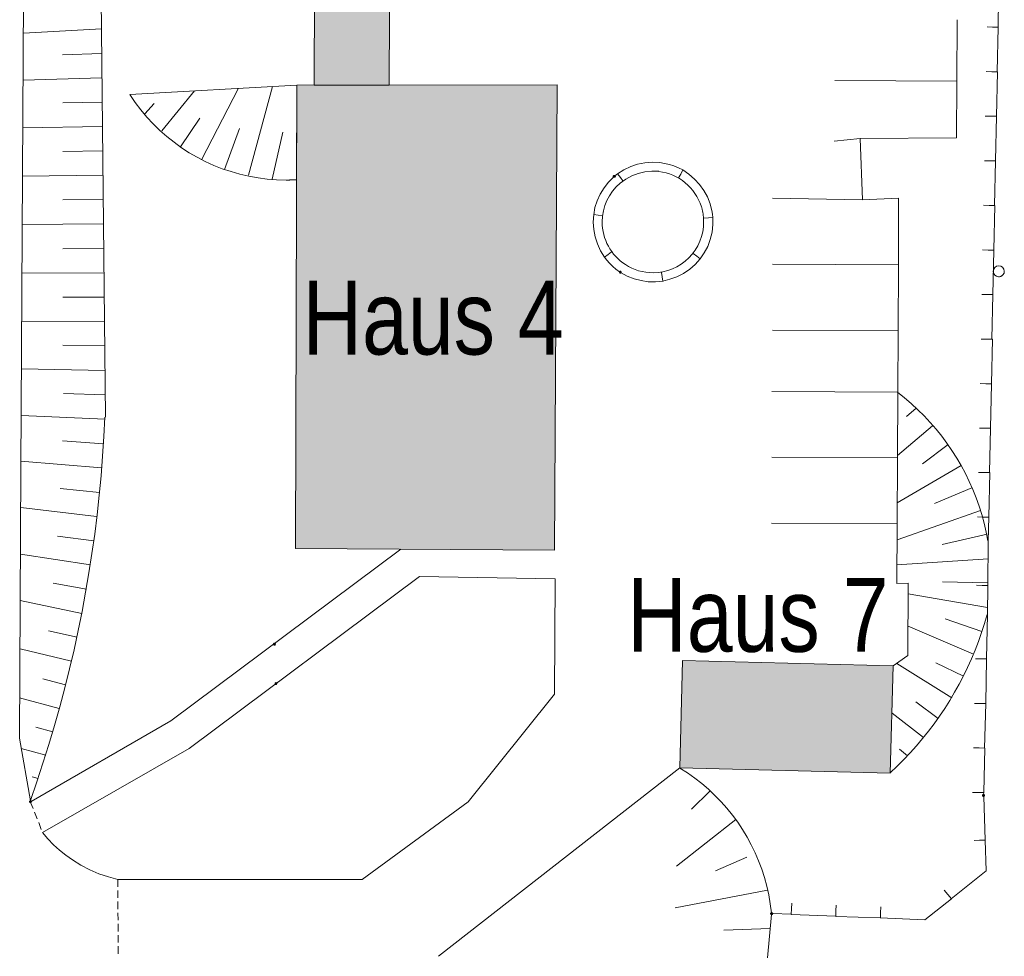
# Model space of a CAD drawing. Header units: metres. Extents: x -15 to 143, y -45 to 47.
# Tile 37 of 41: x 94.86 to 96.45, y 29.85 to 31.36. Entities that reach past the tile are written whole.
import ezdxf

# ---------------------------------------------------------------- set-up
doc = ezdxf.new("R2010")
doc.units = ezdxf.units.M
doc.header["$LTSCALE"] = 0.0125
doc.layers.add('X_YYY_STF_8', color=7, linetype='Continuous', lineweight=9)
doc.styles.add('ERSTELLTER_STIL_2', font='ARIALN.TTF')

# ---------------------------------------------------------------- blocks, each defined once
blk = doc.blocks.new('Ü_Plan_W')
at = {"layer": 'X_YYY_STF_8'}
h = blk.add_hatch(color=9, dxfattribs=at)
h.dxf.hatch_style = 1
h.paths.add_polyline_path([(6.6686, 4.3757), (6.6703, 4.7575), (6.5691, 4.7579), (6.5674, 4.3756)])
h = blk.add_hatch(color=9, dxfattribs=at)
h.dxf.hatch_style = 1
h.paths.add_polyline_path([(6.5441, 4.3756), (6.8951, 4.376), (6.8912, 3.7491), (6.5424, 3.7512)])
at = {"layer": 'X_YYY_STF_8', "linetype": 'Continuous', "lineweight": 0}
for points in [[(6.9734, 4.2524), (6.9725, 4.2516), (6.9713, 4.2516), (6.9704, 4.2524), (6.9713, 4.2537), (6.9725, 4.2537)], [(6.9814, 4.1237), (6.9806, 4.1224), (6.9793, 4.1224), (6.9789, 4.1237), (6.9793, 4.1245), (6.9806, 4.1245)], [(6.5153, 3.6225), (6.5145, 3.6212), (6.5132, 3.6212), (6.5128, 3.6225), (6.5132, 3.6237), (6.5145, 3.6237)], [(6.1868, 3.4104), (6.186, 3.4091), (6.1847, 3.4091), (6.1838, 3.4104), (6.1847, 3.4117), (6.186, 3.4117), (6.1868, 3.4104)], [(7.4708, 3.4188), (7.4704, 3.4176), (7.4691, 3.4176), (7.4682, 3.4188), (7.4691, 3.4201), (7.4704, 3.4201)], [(7.1855, 3.2597), (7.1846, 3.2584), (7.1833, 3.2584), (7.1825, 3.2597), (7.1833, 3.2605), (7.1846, 3.2605)]]:
    blk.add_hatch(color=256, dxfattribs=at).paths.add_polyline_path(points, flags=0)
at = {"layer": 'X_YYY_STF_8'}
h = blk.add_hatch(color=9, dxfattribs=at)
h.dxf.hatch_style = 1
h.paths.add_polyline_path([(7.0638, 3.6004), (7.3476, 3.5933), (7.3439, 3.4489), (7.0602, 3.4561)])
at = {"layer": 'X_YYY_STF_8', "linetype": 'Continuous', "lineweight": 9}
blk.add_hatch(color=256, dxfattribs=at).paths.add_polyline_path([(6.5174, 3.5696), (6.517, 3.5683), (6.5157, 3.5683), (6.5149, 3.5696), (6.5157, 3.5704), (6.517, 3.5704)], flags=0)
at = {"layer": 'X_YYY_STF_8', "linetype": 'Continuous', "lineweight": 0}
for p, q in [((6.1775, 4.76), (6.1724, 3.8595)), ((7.4903, 4.5136), (7.489, 4.4535)), ((6.2804, 4.5068), (6.2863, 3.9285)), ((7.4335, 4.3811), (7.434, 4.4636)), ((6.2812, 4.4514), (6.1758, 4.4454)), ((7.4818, 4.4535), (7.4742, 4.4539)), ((7.489, 4.4535), (7.4877, 4.3934)), ((7.489, 4.4535), (7.489, 4.4533)), ((6.2812, 4.4183), (6.2283, 4.4162)), ((7.4805, 4.3934), (7.4729, 4.3938)), ((7.4881, 4.3934), (7.4869, 4.3332)), ((7.4877, 4.3934), (7.4881, 4.3934)), ((6.2816, 4.3853), (6.1754, 4.3824)), ((7.2693, 4.3819), (7.4335, 4.3811)), ((7.4331, 4.3045), (7.4335, 4.3811)), ((6.3621, 4.3138), (6.4061, 4.368)), ((6.4158, 4.2748), (6.4654, 4.3714)), ((6.4789, 4.2541), (6.5115, 4.3739)), ((6.5437, 4.2477), (6.5441, 4.3756)), ((6.2821, 4.3527), (6.2287, 4.3515)), ((6.3392, 4.3371), (6.3519, 4.351)), ((6.3875, 4.2926), (6.4137, 4.3311)), ((7.4792, 4.3337), (7.4716, 4.3337)), ((7.4869, 4.3337), (7.4856, 4.2736)), ((7.4869, 4.3332), (7.4869, 4.3337)), ((6.2825, 4.3197), (6.175, 4.318)), ((6.4467, 4.2621), (6.4671, 4.3172)), ((6.5111, 4.249), (6.5255, 4.3121)), ((7.2684, 4.3002), (7.3031, 4.3036)), ((7.3031, 4.3036), (7.4331, 4.3045)), ((7.3065, 4.2211), (7.3031, 4.3036)), ((6.2825, 4.2871), (6.2287, 4.2863)), ((7.478, 4.2736), (7.4708, 4.2736)), ((7.4856, 4.2736), (7.4843, 4.2134)), ((7.4856, 4.2736), (7.4856, 4.2734)), ((6.9848, 4.2613), (6.9763, 4.2562)), ((6.9941, 4.2659), (6.9848, 4.2613)), ((7.0034, 4.2689), (6.9941, 4.2659)), ((7.0132, 4.271), (7.0034, 4.2689)), ((7.0229, 4.2719), (7.0132, 4.271)), ((7.0225, 4.2596), (7.0132, 4.2587)), ((7.0318, 4.2596), (7.0225, 4.2596)), ((7.0331, 4.2714), (7.0229, 4.2719)), ((7.0394, 4.2702), (7.0331, 4.2714)), ((7.0462, 4.2685), (7.0394, 4.2702)), ((7.0521, 4.2668), (7.0462, 4.2685)), ((7.0585, 4.2642), (7.0521, 4.2668)), ((7.0644, 4.2613), (7.0585, 4.2642)), ((7.0644, 4.2613), (7.0614, 4.2558)), ((7.0724, 4.2558), (7.0644, 4.2613)), ((7.0644, 4.2613), (7.0644, 4.2611)), ((7.0644, 4.2613), (7.0644, 4.2611)), ((6.2829, 4.2541), (6.1745, 4.2528)), ((6.9763, 4.2562), (6.9729, 4.2532)), ((6.9729, 4.2528), (6.9729, 4.2524)), ((6.9763, 4.2562), (6.9763, 4.256)), ((6.9763, 4.2562), (6.9801, 4.2511)), ((6.9763, 4.2562), (6.9763, 4.256)), ((6.9873, 4.249), (6.9797, 4.2435)), ((6.9801, 4.2511), (6.9835, 4.2465)), ((6.9954, 4.2532), (6.9873, 4.249)), ((7.0043, 4.2566), (6.9954, 4.2532)), ((7.0132, 4.2587), (7.0043, 4.2566)), ((7.0614, 4.2558), (7.0585, 4.2507)), ((7.08, 4.249), (7.0724, 4.2558)), ((7.0868, 4.2418), (7.08, 4.249)), ((6.9581, 4.2372), (6.953, 4.2287)), ((6.964, 4.2448), (6.9581, 4.2372)), ((7.0927, 4.2338), (7.0868, 4.2418)), ((7.0974, 4.2249), (7.0927, 4.2338)), ((6.2833, 4.2215), (6.2287, 4.2211)), ((6.9488, 4.2198), (6.9458, 4.2105)), ((6.953, 4.2287), (6.9488, 4.2198)), ((7.1012, 4.2156), (7.0974, 4.2249)), ((7.185, 4.2232), (7.3065, 4.2211)), ((7.3548, 4.2232), (7.3065, 4.2211)), ((6.9458, 4.2105), (6.9442, 4.2007)), ((7.1021, 4.2118), (7.1012, 4.2156)), ((7.1029, 4.2084), (7.1021, 4.2118)), ((7.1038, 4.2046), (7.1029, 4.2084)), ((7.4771, 4.2134), (7.4695, 4.2139)), ((7.4848, 4.2134), (7.4835, 4.1533)), ((7.4843, 4.2134), (7.4848, 4.2134)), ((6.9442, 4.2012), (6.9433, 4.191)), ((6.9442, 4.2007), (6.9442, 4.2012)), ((6.9442, 4.2012), (6.9501, 4.2003)), ((6.9442, 4.2007), (6.9442, 4.2012)), ((6.9501, 4.2003), (6.956, 4.1995)), ((7.0987, 4.1969), (7.0927, 4.1965)), ((7.1046, 4.1978), (7.0987, 4.1969)), ((7.1042, 4.2012), (7.1038, 4.2046)), ((7.1046, 4.1978), (7.1042, 4.2012)), ((7.1046, 4.1974), (7.1046, 4.1978)), ((7.1046, 4.1974), (7.1046, 4.1978)), ((7.1046, 4.1876), (7.1046, 4.1974)), ((6.2838, 4.1885), (6.1741, 4.1876)), ((6.9433, 4.191), (6.9442, 4.1809)), ((6.9442, 4.1809), (6.9463, 4.1711)), ((7.1038, 4.1775), (7.1046, 4.1876)), ((6.9463, 4.1711), (6.9492, 4.1618)), ((7.0978, 4.1584), (7.1012, 4.1677)), ((7.1012, 4.1677), (7.1038, 4.1775)), ((6.2838, 4.1555), (6.2291, 4.155)), ((6.9492, 4.1618), (6.9535, 4.1525)), ((7.0932, 4.1495), (7.0978, 4.1584)), ((7.4759, 4.1533), (7.4682, 4.1538)), ((7.4835, 4.1533), (7.4822, 4.0932)), ((7.4835, 4.1533), (7.4835, 4.1531)), ((6.9535, 4.1525), (6.9586, 4.144)), ((6.9586, 4.144), (6.9636, 4.1474)), ((6.9586, 4.144), (6.9586, 4.144)), ((6.9586, 4.144), (6.9586, 4.144)), ((6.9586, 4.144), (6.9619, 4.1398)), ((6.9619, 4.1398), (6.9657, 4.1356)), ((6.9636, 4.1474), (6.9683, 4.1512)), ((7.083, 4.1453), (7.0784, 4.1487)), ((7.0809, 4.1339), (7.0877, 4.1415)), ((7.0877, 4.1415), (7.083, 4.1453)), ((7.0877, 4.1415), (7.0932, 4.1495)), ((7.0877, 4.1415), (7.0877, 4.1415)), ((7.0877, 4.1415), (7.0877, 4.1415)), ((6.9657, 4.1356), (6.97, 4.1313)), ((6.97, 4.1313), (6.9742, 4.1275)), ((6.9742, 4.1275), (6.9789, 4.1241)), ((7.0652, 4.1216), (7.0737, 4.1275)), ((7.0737, 4.1275), (7.0809, 4.1339)), ((7.185, 4.1343), (7.3548, 4.1334)), ((7.3544, 4.0445), (7.3548, 4.1334)), ((6.2842, 4.1229), (6.1741, 4.1224)), ((6.981, 4.1237), (6.981, 4.1235)), ((6.981, 4.1229), (6.9895, 4.1182)), ((6.9895, 4.1182), (6.9988, 4.1148)), ((6.9988, 4.1148), (7.0081, 4.1123)), ((7.0364, 4.1173), (7.0356, 4.1233)), ((7.0373, 4.1114), (7.0364, 4.1173)), ((7.0373, 4.1114), (7.047, 4.114)), ((7.047, 4.114), (7.0563, 4.1173)), ((7.0563, 4.1173), (7.0652, 4.1216)), ((7.4974, 4.125), (7.4974, 4.1245)), ((7.0081, 4.1123), (7.0178, 4.1106)), ((7.0178, 4.1106), (7.0275, 4.1106)), ((7.0275, 4.1106), (7.0373, 4.1114)), ((7.0373, 4.1114), (7.0373, 4.1112)), ((7.0373, 4.1114), (7.0373, 4.1112)), ((6.2846, 4.0898), (6.2291, 4.0898)), ((7.4746, 4.0936), (7.4674, 4.0936)), ((7.4822, 4.0936), (7.4809, 4.0335)), ((7.4822, 4.0932), (7.4822, 4.0936)), ((6.2846, 4.0572), (6.1737, 4.0577)), ((7.185, 4.0454), (7.3544, 4.0445)), ((7.3539, 3.962), (7.3544, 4.0445)), ((7.4737, 4.0335), (7.4661, 4.0335)), ((7.4814, 4.0335), (7.4801, 3.9734)), ((7.4809, 4.0335), (7.4814, 4.0335)), ((6.285, 4.0242), (6.2291, 4.0251)), ((6.2854, 3.9912), (6.1733, 3.9933)), ((7.4725, 3.9734), (7.4649, 3.9738)), ((7.4801, 3.9734), (7.4788, 3.9133)), ((7.4801, 3.9734), (7.4801, 3.9734)), ((6.2859, 3.9582), (6.2296, 3.9603)), ((7.1842, 3.9628), (7.3539, 3.962)), ((7.3535, 3.8735), (7.3539, 3.962)), ((6.2859, 3.9256), (6.1728, 3.9307)), ((7.4009, 3.9167), (7.3535, 3.8769)), ((7.4712, 3.9133), (7.464, 3.9137)), ((7.4788, 3.9133), (7.4776, 3.8536)), ((7.4788, 3.9133), (7.4788, 3.9131)), ((6.2838, 3.8926), (6.2283, 3.8964)), ((7.4217, 3.8913), (7.3874, 3.8655)), ((7.1842, 3.8744), (7.3535, 3.8735)), ((6.2812, 3.86), (6.1724, 3.8689)), ((7.3531, 3.7846), (7.3535, 3.8735)), ((7.4395, 3.8633), (7.3531, 3.813)), ((6.1724, 3.8595), (6.1707, 3.4959)), ((7.4704, 3.8536), (7.4627, 3.8536)), ((7.478, 3.8536), (7.4767, 3.7935)), ((7.4776, 3.8536), (7.478, 3.8536)), ((6.2783, 3.8269), (6.2253, 3.8324)), ((7.4538, 3.8333), (7.4035, 3.8121)), ((6.2744, 3.7944), (6.1724, 3.8066)), ((7.4653, 3.8024), (7.3531, 3.763)), ((7.1838, 3.7855), (7.3531, 3.7846)), ((7.4691, 3.7935), (7.4615, 3.7939)), ((7.4767, 3.7935), (7.4759, 3.7617)), ((7.4767, 3.7935), (7.4767, 3.7935)), ((6.2706, 3.7617), (6.2215, 3.7681)), ((7.4742, 3.7706), (7.4136, 3.7567)), ((6.266, 3.7292), (6.172, 3.744)), ((6.6842, 3.7503), (6.3743, 3.5192)), ((7.4759, 3.7376), (7.3527, 3.7296)), ((6.2609, 3.6966), (6.216, 3.7046)), ((6.7096, 3.7139), (6.3989, 3.4819)), ((6.8925, 3.7105), (6.7096, 3.7139)), ((6.8912, 3.5552), (6.8925, 3.7105)), ((7.3679, 3.7046), (7.3527, 3.7042)), ((7.3675, 3.6072), (7.3679, 3.7046)), ((7.4754, 3.705), (7.4141, 3.7067)), ((7.4678, 3.7016), (7.4602, 3.7021)), ((7.4754, 3.7016), (7.475, 3.6623)), ((7.4754, 3.7016), (7.4754, 3.7014)), ((7.475, 3.672), (7.3679, 3.6902)), ((6.2545, 3.664), (6.1716, 3.6813)), ((7.4674, 3.6398), (7.4179, 3.6568)), ((6.2482, 3.6318), (6.2097, 3.6407)), ((7.456, 3.6093), (7.3679, 3.6466)), ((6.5149, 3.6225), (6.5149, 3.6223)), ((6.2406, 3.5996), (6.1712, 3.6165)), ((7.4268, 3.5501), (7.3527, 3.5966)), ((7.4424, 3.5793), (7.4052, 3.5975)), ((7.4661, 3.6026), (7.4585, 3.6026)), ((7.4737, 3.6026), (7.4725, 3.5425)), ((7.4737, 3.6026), (7.4737, 3.6024)), ((6.2325, 3.5679), (6.2021, 3.5759)), ((6.517, 3.5696), (6.517, 3.5694)), ((6.2241, 3.5361), (6.1707, 3.5501)), ((6.7752, 3.41), (6.8912, 3.5552)), ((7.4085, 3.5226), (7.3781, 3.545)), ((7.4649, 3.5425), (7.4572, 3.5425)), ((7.4725, 3.5425), (7.4708, 3.4823)), ((7.4725, 3.5425), (7.4725, 3.5423)), ((7.3887, 3.4967), (7.3463, 3.5298)), ((6.2152, 3.5044), (6.1927, 3.5107)), ((6.2059, 3.473), (6.1728, 3.4819)), ((6.3989, 3.4819), (6.2016, 3.3689)), ((7.3671, 3.4722), (7.3561, 3.4811)), ((7.4636, 3.4828), (7.456, 3.4828)), ((7.4712, 3.4823), (7.4699, 3.4227)), ((7.4708, 3.4823), (7.4712, 3.4823)), ((6.1957, 3.4417), (6.1877, 3.4438)), ((6.6322, 3.3054), (6.7752, 3.41)), ((7.4623, 3.4227), (7.4547, 3.4227)), ((7.4699, 3.4227), (7.4695, 3.4201)), ((7.4699, 3.4227), (7.4699, 3.4227)), ((7.4699, 3.4176), (7.4716, 3.3587)), ((7.4708, 3.4188), (7.4708, 3.4186)), ((6.1906, 3.3964), (6.1944, 3.3871)), ((7.1359, 3.3863), (7.0559, 3.3236)), ((6.1965, 3.3824), (6.1999, 3.3731)), ((6.2088, 3.3604), (6.2016, 3.3689)), ((6.2164, 3.3524), (6.2088, 3.3604)), ((7.464, 3.3587), (7.4568, 3.3583)), ((7.4716, 3.3587), (7.4716, 3.3585)), ((7.4716, 3.3587), (7.4729, 3.3172)), ((6.2245, 3.3452), (6.2164, 3.3524)), ((6.233, 3.3384), (6.2245, 3.3452)), ((6.2418, 3.3321), (6.233, 3.3384)), ((6.2533, 3.3249), (6.2418, 3.3321)), ((7.1507, 3.3355), (7.1084, 3.3172)), ((6.2651, 3.3185), (6.2533, 3.3249)), ((6.2774, 3.3134), (6.2651, 3.3185)), ((7.4729, 3.3172), (7.4259, 3.2796)), ((6.2905, 3.3092), (6.2774, 3.3134)), ((6.3032, 3.3058), (6.6322, 3.3054)), ((6.3032, 3.2906), (6.3032, 3.2808)), ((7.1783, 3.291), (7.0538, 3.2673)), ((7.4213, 3.2855), (7.4166, 3.2914)), ((7.4263, 3.2796), (7.3903, 3.2512)), ((7.4259, 3.2796), (7.4263, 3.2796)), ((6.3032, 3.2758), (6.3032, 3.2656)), ((7.2109, 3.266), (7.2113, 3.2736)), ((7.2705, 3.2635), (7.271, 3.2711)), ((7.3307, 3.2609), (7.3311, 3.2686)), ((6.3032, 3.2605), (6.3036, 3.2508)), ((7.1838, 3.2584), (7.1783, 3.2)), ((7.185, 3.2597), (7.185, 3.2595)), ((7.2104, 3.2588), (7.1855, 3.2597)), ((7.2104, 3.2584), (7.2104, 3.2588)), ((7.2705, 3.2563), (7.2104, 3.2584)), ((7.2705, 3.2559), (7.2705, 3.2563)), ((7.3307, 3.2538), (7.2705, 3.2559)), ((7.3302, 3.2538), (7.3307, 3.2538)), ((6.3036, 3.2457), (6.3036, 3.2355)), ((7.1821, 3.2394), (7.1194, 3.2372)), ((6.3036, 3.2305), (6.3036, 3.2207)), ((6.3036, 3.2156), (6.3036, 3.2055))]:
    blk.add_line(p, q, dxfattribs=at)
at = {"layer": 'X_YYY_STF_8', "linetype": 'Continuous', "lineweight": 13}
for p, q in [((7.489, 4.4535), (7.4818, 4.4535)), ((7.4881, 4.3934), (7.4805, 4.3934)), ((6.5437, 4.2477), (6.5441, 4.3756)), ((7.4869, 4.3337), (7.4792, 4.3337)), ((7.4856, 4.2736), (7.478, 4.2736)), ((6.9708, 4.2516), (6.964, 4.2448)), ((7.4848, 4.2134), (7.4771, 4.2134)), ((7.4835, 4.1533), (7.4759, 4.1533)), ((7.4822, 4.0936), (7.4746, 4.0936)), ((7.4814, 4.0335), (7.4737, 4.0335)), ((7.4801, 3.9734), (7.4725, 3.9734)), ((7.4788, 3.9133), (7.4712, 3.9133)), ((7.478, 3.8536), (7.4704, 3.8536)), ((7.4767, 3.7935), (7.4691, 3.7935)), ((7.4754, 3.7016), (7.4678, 3.7016)), ((7.4737, 3.6026), (7.4661, 3.6026)), ((7.4725, 3.5425), (7.4649, 3.5425)), ((7.4712, 3.4823), (7.4636, 3.4828)), ((7.4699, 3.4227), (7.4623, 3.4227)), ((6.1855, 3.4091), (6.1889, 3.4011)), ((7.4716, 3.3587), (7.464, 3.3587)), ((6.3032, 3.3058), (6.3032, 3.2957)), ((7.4263, 3.2796), (7.4213, 3.2855)), ((7.2104, 3.2588), (7.2109, 3.266)), ((7.2705, 3.2563), (7.2705, 3.2635)), ((7.3307, 3.2538), (7.3307, 3.2609))]:
    blk.add_line(p, q, dxfattribs=at)
at = {"layer": 'X_YYY_STF_8', "linetype": 'Continuous', "lineweight": 9}
for p, q in [((7.489, 4.4535), (7.489, 4.4533)), ((7.4877, 4.3934), (7.4881, 4.3934)), ((7.4869, 4.3332), (7.4869, 4.3337)), ((7.4856, 4.2736), (7.4856, 4.2734)), ((7.4843, 4.2134), (7.4848, 4.2134)), ((7.4835, 4.1533), (7.4835, 4.1531)), ((7.4822, 4.0932), (7.4822, 4.0936)), ((7.4809, 4.0335), (7.4814, 4.0335)), ((7.4801, 3.9734), (7.4801, 3.9734)), ((7.4788, 3.9133), (7.4788, 3.9131)), ((7.4776, 3.8536), (7.478, 3.8536)), ((7.4767, 3.7935), (7.4767, 3.7935)), ((7.4759, 3.7617), (7.4754, 3.7016)), ((7.4754, 3.7016), (7.4754, 3.7014)), ((7.475, 3.6623), (7.4737, 3.6026)), ((7.4737, 3.6026), (7.4737, 3.6024)), ((7.4725, 3.5425), (7.4725, 3.5423)), ((7.4708, 3.4823), (7.4712, 3.4823)), ((6.1864, 3.4104), (6.1864, 3.4102)), ((7.4699, 3.4227), (7.4699, 3.4227)), ((7.4716, 3.3587), (7.4716, 3.3585)), ((7.4259, 3.2796), (7.4263, 3.2796)), ((7.2104, 3.2584), (7.2104, 3.2588)), ((7.2705, 3.2559), (7.2705, 3.2563)), ((7.3903, 3.2512), (7.3302, 3.2538)), ((7.3302, 3.2538), (7.3307, 3.2538))]:
    blk.add_line(p, q, dxfattribs=at)
at = {"layer": 'X_YYY_STF_8', "linetype": 'Continuous', "lineweight": 5}
for p, q in [((6.5441, 4.3756), (6.3193, 4.3629)), ((7.3548, 4.1334), (7.3548, 4.2232)), ((7.3527, 3.7042), (7.3531, 3.7846)), ((7.3476, 3.5933), (7.3675, 3.6072)), ((6.1864, 3.4108), (6.3743, 3.5192)), ((6.1707, 3.4959), (6.1851, 3.4117)), ((7.0602, 3.4561), (6.735, 3.2021)), ((6.3032, 3.3058), (6.2905, 3.3092))]:
    blk.add_line(p, q, dxfattribs=at)
at = {"layer": 'X_YYY_STF_8', "linetype": 'Continuous', "lineweight": 18}
for p, q in [((7.3785, 3.9404), (7.3658, 3.9294)), ((7.1008, 3.4244), (7.0758, 3.4002))]:
    blk.add_line(p, q, dxfattribs=at)
at = {"layer": 'X_YYY_STF_8'}
for points in [[(6.6686, 4.3757), (6.6703, 4.7575), (6.5691, 4.7579), (6.5674, 4.3756), (6.6686, 4.3757)], [(6.5441, 4.3756), (6.8951, 4.376), (6.8912, 3.7491), (6.5424, 3.7512), (6.5441, 4.3756)], [(7.0638, 3.6004), (7.3476, 3.5933), (7.3439, 3.4489), (7.0602, 3.4561), (7.0638, 3.6004)]]:
    blk.add_lwpolyline(points, dxfattribs=at)
at = {"layer": 'X_YYY_STF_8', "linetype": 'Continuous', "lineweight": 0}
for points in [[(6.5297, 4.2477), (6.517, 4.2481), (6.5044, 4.249), (6.4919, 4.2506), (6.4796, 4.2528), (6.4674, 4.2556), (6.4555, 4.259), (6.4437, 4.263), (6.4322, 4.2675), (6.4209, 4.2727), (6.4099, 4.2783), (6.3992, 4.2845), (6.3888, 4.2913), (6.3787, 4.2985), (6.369, 4.3063), (6.3597, 4.3145), (6.3507, 4.3233), (6.3422, 4.3325), (6.3341, 4.3422), (6.3265, 4.3523), (6.3193, 4.3629)], [(6.5437, 4.2482), (6.543, 4.2481), (6.5424, 4.248), (6.5417, 4.248), (6.5411, 4.248), (6.5404, 4.2479), (6.5398, 4.2479), (6.5391, 4.2479), (6.5384, 4.2478), (6.5377, 4.2478), (6.537, 4.2478), (6.5363, 4.2478), (6.5356, 4.2478), (6.5349, 4.2478), (6.5342, 4.2477), (6.5334, 4.2477), (6.5327, 4.2477), (6.532, 4.2477), (6.5312, 4.2477), (6.5305, 4.2477), (6.5297, 4.2477)], [(6.9704, 4.2528), (6.9704, 4.2529), (6.9704, 4.2529), (6.9705, 4.253), (6.9705, 4.2531), (6.9705, 4.2531), (6.9706, 4.2532), (6.9707, 4.2532), (6.9707, 4.2533), (6.9708, 4.2534), (6.9709, 4.2534), (6.971, 4.2534), (6.971, 4.2535), (6.9711, 4.2535), (6.9712, 4.2536), (6.9713, 4.2536), (6.9714, 4.2536), (6.9715, 4.2536), (6.9715, 4.2537), (6.9716, 4.2537), (6.9717, 4.2537)], [(6.9717, 4.2516), (6.9716, 4.2516), (6.9715, 4.2516), (6.9715, 4.2516), (6.9714, 4.2516), (6.9713, 4.2516), (6.9712, 4.2517), (6.9711, 4.2517), (6.971, 4.2518), (6.971, 4.2518), (6.9709, 4.2519), (6.9708, 4.2519), (6.9707, 4.252), (6.9707, 4.2521), (6.9706, 4.2522), (6.9705, 4.2523), (6.9705, 4.2524), (6.9705, 4.2525), (6.9704, 4.2526), (6.9704, 4.2527), (6.9704, 4.2528)], [(6.9717, 4.2537), (6.9718, 4.2537), (6.9719, 4.2537), (6.972, 4.2536), (6.9721, 4.2536), (6.9722, 4.2536), (6.9723, 4.2536), (6.9724, 4.2535), (6.9725, 4.2535), (6.9726, 4.2534), (6.9726, 4.2534), (6.9727, 4.2534), (6.9727, 4.2533), (6.9728, 4.2532), (6.9728, 4.2532), (6.9729, 4.2531), (6.9729, 4.2531), (6.9729, 4.253), (6.9729, 4.2529), (6.9729, 4.2529), (6.9729, 4.2528)], [(6.9729, 4.2524), (6.9729, 4.2523), (6.9729, 4.2523), (6.9729, 4.2522), (6.9729, 4.2521), (6.9728, 4.2521), (6.9728, 4.252), (6.9727, 4.252), (6.9726, 4.2519), (6.9725, 4.2519), (6.9725, 4.2518), (6.9724, 4.2518), (6.9723, 4.2517), (6.9722, 4.2517), (6.9721, 4.2517), (6.9721, 4.2516), (6.972, 4.2516), (6.9719, 4.2516), (6.9718, 4.2516), (6.9717, 4.2516), (6.9717, 4.2516)], [(7.0894, 4.2118), (7.0897, 4.2107), (7.09, 4.2097), (7.0902, 4.2087), (7.0905, 4.2077), (7.0907, 4.2067), (7.0909, 4.2057), (7.0911, 4.2046), (7.0913, 4.2036), (7.0915, 4.2026), (7.0916, 4.2016), (7.0918, 4.2006), (7.0919, 4.1996), (7.092, 4.1985), (7.0921, 4.1975), (7.0922, 4.1965), (7.0922, 4.1955), (7.0923, 4.1945), (7.0923, 4.1935), (7.0923, 4.1925), (7.0923, 4.1914)], [(6.9789, 4.1237), (6.9789, 4.1238), (6.9789, 4.1239), (6.9789, 4.1241), (6.9789, 4.1242), (6.9789, 4.1243), (6.979, 4.1243), (6.979, 4.1244), (6.979, 4.1245), (6.9791, 4.1246), (6.9791, 4.1247), (6.9792, 4.1247), (6.9792, 4.1248), (6.9793, 4.1248), (6.9793, 4.1249), (6.9794, 4.1249), (6.9795, 4.1249), (6.9795, 4.1249), (6.9796, 4.125), (6.9796, 4.125), (6.9797, 4.125)], [(6.9797, 4.1229), (6.9796, 4.1229), (6.9796, 4.1229), (6.9795, 4.1229), (6.9795, 4.1229), (6.9794, 4.1229), (6.9793, 4.123), (6.9793, 4.123), (6.9792, 4.123), (6.9792, 4.1231), (6.9791, 4.1231), (6.9791, 4.1232), (6.979, 4.1232), (6.979, 4.1233), (6.979, 4.1233), (6.9789, 4.1234), (6.9789, 4.1235), (6.9789, 4.1235), (6.9789, 4.1236), (6.9789, 4.1236), (6.9789, 4.1237)], [(6.9797, 4.125), (6.9798, 4.125), (6.98, 4.125), (6.9801, 4.1249), (6.9802, 4.1249), (6.9803, 4.1249), (6.9804, 4.1249), (6.9804, 4.1248), (6.9805, 4.1248), (6.9806, 4.1247), (6.9807, 4.1247), (6.9807, 4.1246), (6.9808, 4.1245), (6.9808, 4.1244), (6.9809, 4.1243), (6.9809, 4.1243), (6.9809, 4.1242), (6.981, 4.1241), (6.981, 4.1239), (6.981, 4.1238), (6.981, 4.1237)], [(6.981, 4.1237), (6.981, 4.1236), (6.981, 4.1236), (6.981, 4.1235), (6.9809, 4.1235), (6.9809, 4.1234), (6.9809, 4.1233), (6.9808, 4.1233), (6.9808, 4.1232), (6.9807, 4.1232), (6.9807, 4.1231), (6.9806, 4.1231), (6.9805, 4.123), (6.9804, 4.123), (6.9804, 4.123), (6.9803, 4.1229), (6.9802, 4.1229), (6.9801, 4.1229), (6.98, 4.1229), (6.9798, 4.1229), (6.9797, 4.1229)], [(7.4974, 4.1245), (7.4974, 4.124), (7.4974, 4.1234), (7.4972, 4.1229), (7.4971, 4.1223), (7.4969, 4.1218), (7.4966, 4.1213), (7.4963, 4.1208), (7.496, 4.1204), (7.4956, 4.1199), (7.4952, 4.1195), (7.4948, 4.1191), (7.4943, 4.1188), (7.4939, 4.1185), (7.4933, 4.1182), (7.4928, 4.1179), (7.4922, 4.1177), (7.4917, 4.1176), (7.4911, 4.1174), (7.4905, 4.1174), (7.4898, 4.1173)], [(7.3535, 3.962), (7.363, 3.9545), (7.3722, 3.9466), (7.381, 3.9384), (7.3896, 3.9299), (7.3978, 3.9212), (7.4056, 3.9121), (7.4131, 3.9028), (7.4202, 3.8932), (7.427, 3.8834), (7.4334, 3.8733), (7.4394, 3.863), (7.445, 3.8525), (7.4503, 3.8417), (7.4551, 3.8308), (7.4595, 3.8197), (7.4636, 3.8084), (7.4672, 3.797), (7.4704, 3.7854), (7.4731, 3.7736), (7.4754, 3.7617)], [(6.2854, 3.9285), (6.2842, 3.9021), (6.2825, 3.8758), (6.2804, 3.8495), (6.2779, 3.8232), (6.2751, 3.7969), (6.2718, 3.7708), (6.2681, 3.7446), (6.2641, 3.7186), (6.2596, 3.6926), (6.2548, 3.6667), (6.2496, 3.6408), (6.244, 3.615), (6.238, 3.5893), (6.2316, 3.5637), (6.2248, 3.5382), (6.2176, 3.5128), (6.2101, 3.4874), (6.2021, 3.4622), (6.1938, 3.4371), (6.1851, 3.4121)], [(7.4742, 3.6627), (7.4706, 3.6504), (7.4668, 3.6383), (7.4625, 3.6263), (7.458, 3.6145), (7.4531, 3.6028), (7.448, 3.5913), (7.4424, 3.5799), (7.4366, 3.5687), (7.4305, 3.5577), (7.4241, 3.5468), (7.4173, 3.5361), (7.4103, 3.5257), (7.403, 3.5154), (7.3953, 3.5053), (7.3874, 3.4954), (7.3792, 3.4857), (7.3708, 3.4763), (7.3621, 3.4671), (7.353, 3.4581), (7.3438, 3.4493)], [(6.5128, 3.6225), (6.5128, 3.6226), (6.5128, 3.6227), (6.5128, 3.6228), (6.5128, 3.6229), (6.5129, 3.623), (6.5129, 3.6231), (6.5129, 3.6232), (6.513, 3.6233), (6.513, 3.6234), (6.513, 3.6234), (6.5131, 3.6235), (6.5131, 3.6235), (6.5132, 3.6236), (6.5133, 3.6236), (6.5133, 3.6237), (6.5134, 3.6237), (6.5134, 3.6237), (6.5135, 3.6237), (6.5136, 3.6237), (6.5136, 3.6237)], [(6.5136, 3.6216), (6.5136, 3.6216), (6.5135, 3.6216), (6.5134, 3.6217), (6.5134, 3.6217), (6.5133, 3.6217), (6.5133, 3.6217), (6.5132, 3.6218), (6.5131, 3.6218), (6.5131, 3.6218), (6.513, 3.6219), (6.513, 3.6219), (6.513, 3.622), (6.5129, 3.622), (6.5129, 3.6221), (6.5129, 3.6222), (6.5128, 3.6222), (6.5128, 3.6223), (6.5128, 3.6223), (6.5128, 3.6224), (6.5128, 3.6225)], [(6.5136, 3.6237), (6.5137, 3.6237), (6.5139, 3.6237), (6.514, 3.6237), (6.5141, 3.6237), (6.5142, 3.6237), (6.5143, 3.6236), (6.5144, 3.6236), (6.5144, 3.6235), (6.5145, 3.6235), (6.5146, 3.6234), (6.5146, 3.6234), (6.5147, 3.6233), (6.5147, 3.6232), (6.5148, 3.6231), (6.5148, 3.623), (6.5148, 3.6229), (6.5149, 3.6228), (6.5149, 3.6227), (6.5149, 3.6226), (6.5149, 3.6225)], [(6.5149, 3.6225), (6.5149, 3.6224), (6.5149, 3.6223), (6.5149, 3.6223), (6.5148, 3.6222), (6.5148, 3.6222), (6.5148, 3.6221), (6.5147, 3.622), (6.5147, 3.622), (6.5146, 3.6219), (6.5146, 3.6219), (6.5145, 3.6218), (6.5144, 3.6218), (6.5144, 3.6218), (6.5143, 3.6217), (6.5142, 3.6217), (6.5141, 3.6217), (6.514, 3.6217), (6.5139, 3.6216), (6.5137, 3.6216), (6.5136, 3.6216)], [(6.5149, 3.5696), (6.5149, 3.5696), (6.5149, 3.5697), (6.5149, 3.5698), (6.5149, 3.5699), (6.515, 3.5699), (6.515, 3.57), (6.5151, 3.5701), (6.5151, 3.5702), (6.5152, 3.5703), (6.5152, 3.5704), (6.5153, 3.5704), (6.5154, 3.5705), (6.5154, 3.5706), (6.5155, 3.5706), (6.5156, 3.5707), (6.5157, 3.5707), (6.5158, 3.5708), (6.5159, 3.5708), (6.516, 3.5708), (6.5162, 3.5708)], [(6.5162, 3.5683), (6.516, 3.5683), (6.5159, 3.5683), (6.5158, 3.5683), (6.5157, 3.5684), (6.5156, 3.5684), (6.5155, 3.5685), (6.5154, 3.5685), (6.5154, 3.5686), (6.5153, 3.5687), (6.5152, 3.5688), (6.5152, 3.5688), (6.5151, 3.5689), (6.5151, 3.569), (6.515, 3.5691), (6.515, 3.5692), (6.5149, 3.5693), (6.5149, 3.5693), (6.5149, 3.5694), (6.5149, 3.5695), (6.5149, 3.5696)], [(6.5162, 3.5708), (6.5162, 3.5708), (6.5163, 3.5708), (6.5164, 3.5708), (6.5164, 3.5707), (6.5165, 3.5707), (6.5165, 3.5706), (6.5166, 3.5706), (6.5166, 3.5705), (6.5167, 3.5704), (6.5167, 3.5704), (6.5168, 3.5703), (6.5168, 3.5702), (6.5169, 3.5701), (6.5169, 3.57), (6.5169, 3.5699), (6.517, 3.5699), (6.517, 3.5698), (6.517, 3.5697), (6.517, 3.5696), (6.517, 3.5696)], [(6.517, 3.5696), (6.517, 3.5694), (6.517, 3.5693), (6.517, 3.5692), (6.517, 3.5691), (6.5169, 3.569), (6.5169, 3.5689), (6.5169, 3.5688), (6.5168, 3.5687), (6.5168, 3.5687), (6.5167, 3.5686), (6.5167, 3.5685), (6.5166, 3.5685), (6.5166, 3.5684), (6.5165, 3.5684), (6.5165, 3.5684), (6.5164, 3.5683), (6.5164, 3.5683), (6.5163, 3.5683), (6.5162, 3.5683), (6.5162, 3.5683)], [(7.4682, 3.4193), (7.4682, 3.4193), (7.4683, 3.4194), (7.4683, 3.4195), (7.4683, 3.4195), (7.4683, 3.4196), (7.4684, 3.4196), (7.4684, 3.4197), (7.4684, 3.4198), (7.4685, 3.4198), (7.4686, 3.4199), (7.4686, 3.4199), (7.4687, 3.4199), (7.4688, 3.42), (7.4689, 3.42), (7.469, 3.42), (7.4691, 3.4201), (7.4692, 3.4201), (7.4693, 3.4201), (7.4694, 3.4201), (7.4695, 3.4201)], [(7.4695, 3.418), (7.4694, 3.418), (7.4693, 3.418), (7.4692, 3.418), (7.4691, 3.4181), (7.469, 3.4181), (7.4689, 3.4181), (7.4688, 3.4182), (7.4687, 3.4182), (7.4686, 3.4183), (7.4686, 3.4183), (7.4685, 3.4184), (7.4684, 3.4185), (7.4684, 3.4185), (7.4684, 3.4186), (7.4683, 3.4187), (7.4683, 3.4188), (7.4683, 3.4189), (7.4683, 3.419), (7.4682, 3.4192), (7.4682, 3.4193)], [(7.4695, 3.4201), (7.4696, 3.4201), (7.4697, 3.4201), (7.4697, 3.4201), (7.4698, 3.4201), (7.4699, 3.42), (7.47, 3.42), (7.4701, 3.42), (7.4701, 3.4199), (7.4702, 3.4199), (7.4703, 3.4198), (7.4704, 3.4197), (7.4705, 3.4197), (7.4705, 3.4196), (7.4706, 3.4195), (7.4706, 3.4194), (7.4707, 3.4193), (7.4707, 3.4192), (7.4708, 3.4191), (7.4708, 3.419), (7.4708, 3.4188)], [(7.4708, 3.4188), (7.4707, 3.4188), (7.4707, 3.4187), (7.4706, 3.4187), (7.4705, 3.4186), (7.4705, 3.4185), (7.4704, 3.4185), (7.4703, 3.4184), (7.4703, 3.4184), (7.4702, 3.4183), (7.4701, 3.4183), (7.4701, 3.4182), (7.47, 3.4182), (7.47, 3.4181), (7.4699, 3.4181), (7.4698, 3.4181), (7.4698, 3.4181), (7.4697, 3.418), (7.4696, 3.418), (7.4696, 3.418), (7.4695, 3.418)], [(7.1825, 3.2597), (7.1825, 3.2598), (7.1825, 3.2599), (7.1825, 3.26), (7.1826, 3.2601), (7.1826, 3.2602), (7.1827, 3.2603), (7.1827, 3.2604), (7.1828, 3.2605), (7.1829, 3.2606), (7.183, 3.2606), (7.183, 3.2607), (7.1831, 3.2607), (7.1832, 3.2608), (7.1833, 3.2608), (7.1834, 3.2609), (7.1835, 3.2609), (7.1835, 3.2609), (7.1836, 3.2609), (7.1837, 3.2609), (7.1838, 3.2609)], [(7.1838, 3.2588), (7.1837, 3.2588), (7.1836, 3.2588), (7.1835, 3.2589), (7.1835, 3.2589), (7.1834, 3.2589), (7.1833, 3.2589), (7.1832, 3.259), (7.1831, 3.259), (7.183, 3.2591), (7.183, 3.2591), (7.1829, 3.2591), (7.1828, 3.2592), (7.1827, 3.2593), (7.1827, 3.2593), (7.1826, 3.2594), (7.1826, 3.2594), (7.1825, 3.2595), (7.1825, 3.2596), (7.1825, 3.2596), (7.1825, 3.2597)], [(7.1838, 3.2609), (7.1839, 3.2609), (7.184, 3.2609), (7.1841, 3.2609), (7.1842, 3.2609), (7.1843, 3.2609), (7.1844, 3.2608), (7.1845, 3.2608), (7.1846, 3.2607), (7.1846, 3.2607), (7.1847, 3.2606), (7.1848, 3.2606), (7.1848, 3.2605), (7.1849, 3.2604), (7.1849, 3.2603), (7.185, 3.2602), (7.185, 3.2601), (7.185, 3.26), (7.185, 3.2599), (7.185, 3.2598), (7.185, 3.2597)], [(7.185, 3.2597), (7.185, 3.2596), (7.185, 3.2596), (7.185, 3.2595), (7.1849, 3.2594), (7.1849, 3.2594), (7.1848, 3.2593), (7.1848, 3.2593), (7.1847, 3.2592), (7.1846, 3.2591), (7.1846, 3.2591), (7.1845, 3.2591), (7.1844, 3.259), (7.1843, 3.259), (7.1842, 3.2589), (7.1841, 3.2589), (7.1841, 3.2589), (7.184, 3.2589), (7.1839, 3.2588), (7.1838, 3.2588), (7.1838, 3.2588)]]:
    blk.add_lwpolyline(points, dxfattribs=at)
for points in [[(6.9734, 4.2524), (6.9725, 4.2516), (6.9713, 4.2516), (6.9704, 4.2524), (6.9713, 4.2537), (6.9725, 4.2537)], [(6.9814, 4.1237), (6.9806, 4.1224), (6.9793, 4.1224), (6.9789, 4.1237), (6.9793, 4.1245), (6.9806, 4.1245)], [(6.5153, 3.6225), (6.5145, 3.6212), (6.5132, 3.6212), (6.5128, 3.6225), (6.5132, 3.6237), (6.5145, 3.6237)], [(6.1868, 3.4104), (6.186, 3.4091), (6.1847, 3.4091), (6.1838, 3.4104), (6.1847, 3.4117), (6.186, 3.4117), (6.1868, 3.4104)], [(7.4708, 3.4188), (7.4704, 3.4176), (7.4691, 3.4176), (7.4682, 3.4188), (7.4691, 3.4201), (7.4704, 3.4201)], [(7.1855, 3.2597), (7.1846, 3.2584), (7.1833, 3.2584), (7.1825, 3.2597), (7.1833, 3.2605), (7.1846, 3.2605)]]:
    blk.add_lwpolyline(points, close=True, dxfattribs=at)
at = {"layer": 'X_YYY_STF_8', "linetype": 'Continuous', "lineweight": 9}
blk.add_lwpolyline([(6.5174, 3.5696), (6.517, 3.5683), (6.5157, 3.5683), (6.5149, 3.5696), (6.5157, 3.5704), (6.517, 3.5704)], close=True, dxfattribs=at)
at = {"layer": 'X_YYY_STF_8', "linetype": 'Continuous', "lineweight": 5}
blk.add_lwpolyline([(7.0602, 3.4557), (7.0704, 3.4492), (7.0803, 3.4422), (7.0897, 3.4349), (7.0989, 3.4271), (7.1076, 3.4189), (7.1159, 3.4104), (7.1238, 3.4015), (7.1312, 3.3923), (7.1382, 3.3828), (7.1448, 3.3729), (7.1509, 3.3628), (7.1566, 3.3524), (7.1618, 3.3417), (7.1664, 3.3307), (7.1706, 3.3196), (7.1743, 3.3082), (7.1775, 3.2967), (7.1801, 3.2849), (7.1822, 3.273), (7.1838, 3.2609)], dxfattribs=at)
at = {"layer": 'X_YYY_STF_8', "linetype": 'Continuous', "lineweight": 9}
for points in [[(6.1838, 3.4104), (6.1839, 3.4105), (6.1839, 3.4106), (6.1839, 3.4107), (6.1839, 3.4108), (6.184, 3.4109), (6.184, 3.411), (6.1841, 3.4111), (6.1842, 3.4112), (6.1842, 3.4113), (6.1843, 3.4113), (6.1844, 3.4114), (6.1845, 3.4114), (6.1846, 3.4115), (6.1847, 3.4115), (6.1847, 3.4116), (6.1848, 3.4116), (6.1849, 3.4116), (6.185, 3.4116), (6.185, 3.4116), (6.1851, 3.4117)], [(6.1851, 3.4095), (6.185, 3.4095), (6.185, 3.4095), (6.1849, 3.4096), (6.1848, 3.4096), (6.1847, 3.4096), (6.1847, 3.4096), (6.1846, 3.4097), (6.1845, 3.4097), (6.1844, 3.4098), (6.1843, 3.4098), (6.1842, 3.4099), (6.1842, 3.4099), (6.1841, 3.41), (6.184, 3.41), (6.184, 3.4101), (6.1839, 3.4101), (6.1839, 3.4102), (6.1839, 3.4103), (6.1839, 3.4103), (6.1838, 3.4104)], [(6.1851, 3.4117), (6.1852, 3.4116), (6.1853, 3.4116), (6.1853, 3.4116), (6.1854, 3.4116), (6.1855, 3.4116), (6.1856, 3.4115), (6.1857, 3.4115), (6.1857, 3.4114), (6.1858, 3.4114), (6.1859, 3.4113), (6.186, 3.4113), (6.1861, 3.4112), (6.1861, 3.4111), (6.1862, 3.411), (6.1862, 3.4109), (6.1863, 3.4108), (6.1863, 3.4107), (6.1864, 3.4106), (6.1864, 3.4105), (6.1864, 3.4104)], [(6.1864, 3.4104), (6.1863, 3.4103), (6.1863, 3.4103), (6.1862, 3.4102), (6.1861, 3.4101), (6.1861, 3.4101), (6.186, 3.41), (6.1859, 3.41), (6.1859, 3.4099), (6.1858, 3.4099), (6.1858, 3.4098), (6.1857, 3.4098), (6.1856, 3.4097), (6.1856, 3.4097), (6.1855, 3.4096), (6.1854, 3.4096), (6.1854, 3.4096), (6.1853, 3.4096), (6.1852, 3.4095), (6.1852, 3.4095), (6.1851, 3.4095)]]:
    blk.add_lwpolyline(points, dxfattribs=at)
at = {"layer": 'X_YYY_STF_8', "linetype": 'Continuous', "lineweight": 0}
for centre, radius, start, end in [((7.0241, 4.1912), 0.0684, 17.4936, 83.5555), ((7.0246, 4.1911), 0.069, 130.5546, 179.7251), ((7.0244, 4.1915), 0.0688, 180.0873, 237.0148), ((7.0241, 4.1911), 0.0682, 270.0393, 0.3138), ((7.0239, 4.1903), 0.0675, 236.8122, 270.2655), ((7.49, 4.1248), 0.00741, 91.6419, 178.2919), ((7.49, 4.1247), 0.0075, 2.4046, 90.9234), ((7.4901, 4.1249), 0.00751, 179.0844, 267.5942)]:
    blk.add_arc(centre, radius, start, end, dxfattribs=at)
at = {"layer": 'X_YYY_STF_8', "linetype": 'Continuous', "char_height": 0.099423, "attachment_point": 7, "style": 'ERSTELLTER_STIL_2'}
for s, insert in [('\\A1;{\\fArial|b0|i0|c0|p38;\\W0.8;Haus 4}', (6.5518, 4.0113, 0)), ('\\A1;{\\fArial|b0|i0|c0|p38;\\W0.8;Haus 7}', (6.9894, 3.6109, 0))]:
    blk.add_mtext(s, dxfattribs=dict(at, insert=insert))

msp = doc.modelspace()

# ---------------------------------------------------------------- block references
at = {"xscale": 1.2, "yscale": 1.2}
msp.add_blockref('Ü_Plan_W', (87.4558, 26.0077, 0), dxfattribs=at)

doc.saveas('drawing.dxf')
